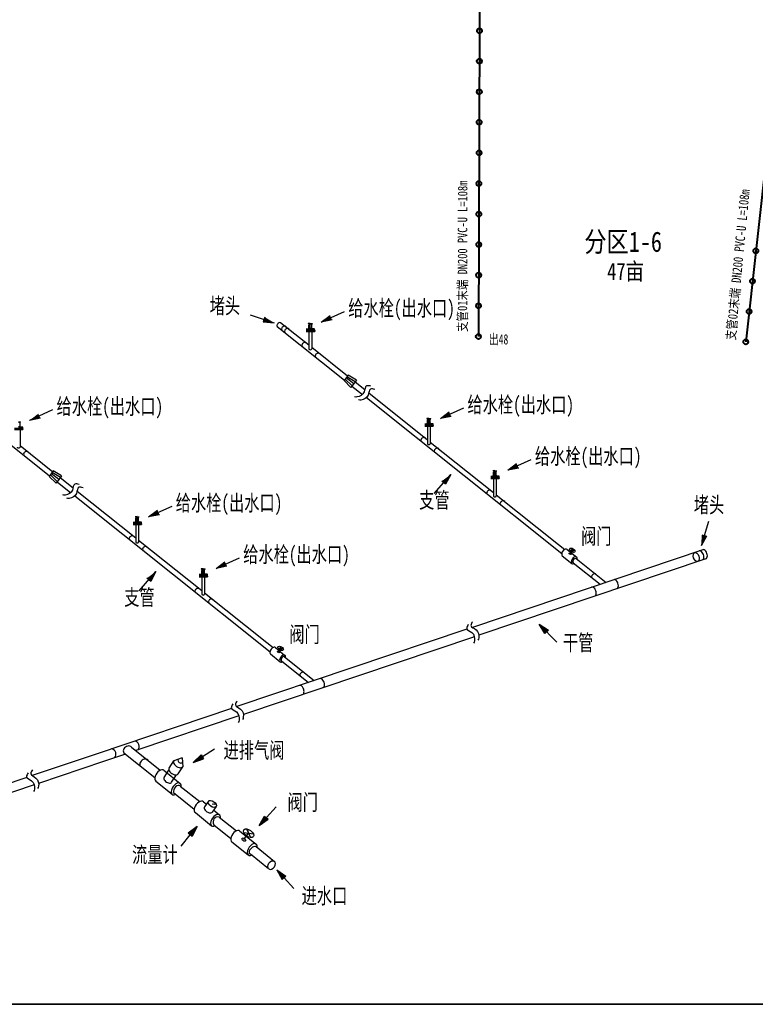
# Model space of a CAD drawing. Extents: x 464172 to 473094, y 3847158 to 3855433.
# Tile 28 of 98: x 467654 to 468023, y 3848358 to 3848851. Entities that reach past the tile are written whole.
import ezdxf

# ---------------------------------------------------------------- set-up
doc = ezdxf.new("R2010")
doc.units = 0
doc.layers.get('0').update_dxf_attribs({"linetype": 'CONTINUOUS'})
doc.layers.add('出水口', color=3, linetype='CONTINUOUS', lineweight=30)
doc.layers.add('支管', color=3, linetype='CONTINUOUS', lineweight=30)
doc.styles.add('GB', font='FangSong_GB2312.ttf', dxfattribs={"width": 0.8})
doc.styles.get("Standard").update_dxf_attribs({"font": 'rs.shx', "bigfont": 'hztxt.shx'})

# ---------------------------------------------------------------- blocks, each defined once
blk = doc.blocks.new('2')
at = {"layer": '出水口', "color": 7, "lineweight": 40}
for centre in [(-608.75, -232.36), (-608.81, -250.36), (-608.87, -268.36), (-608.93, -286.4), (-608.99, -304.4), (-609.09, -322.54), (-609.15, -340.54), (-609.21, -358.54), (-435.5, -362.25), (-609.27, -376.58), (-437.6, -380.12), (-609.33, -394.58), (-439.71, -398), (-609.43, -412.72), (-441.81, -415.88)]:
    blk.add_circle(centre, 1.5, dxfattribs=at)
at = {"layer": '支管', "color": 7, "lineweight": 40, "flags": 128}
for points in [[(-311.49, 449.86), (-334.44, 317.29), (-351.32, 318.44), (-427.7, -125.81), (-407.73, -126.23), (-441.81, -415.88)], [(-606.4, 444.09), (-609.43, -412.72)]]:
    blk.add_lwpolyline(points, dxfattribs=at)
at = {"color": 7, "lineweight": 40, "char_height": 6, "width": 108.7849, "attachment_point": 1}
for s, insert, rotation in [('{\\fFangSong_GB2312|b0|i0|c134|p49;\\W0.8;支管01末端 DN200 PVC-U L=108m}', (-622.49, -409.99), 89.89835), ('{\\fFangSong_GB2312|b0|i0|c134|p49;\\W0.8;支管02末端 DN200 PVC-U L=108m}', (-454.34, -414.53), 84.17973)]:
    blk.add_mtext(s, dxfattribs=dict(at, insert=insert, rotation=rotation))
at = {"color": 7, "linetype": 'Continuous', "lineweight": 50, "attachment_point": 1}
for s, insert, char_height in [('{\\fSimSun|b0|i0|c134|p2;\\W0.8;分区1-6}', (-542.98, -350.83), 12), ('{\\fSimSun|b0|i0|c134|p2;\\W0.8;47亩}', (-528.71, -369.32), 10)]:
    blk.add_mtext(s, dxfattribs=dict(at, insert=insert, char_height=char_height))
at = {"color": 7, "lineweight": 40, "insert": (-602.82, -411.4), "char_height": 6, "width": 34.7286, "attachment_point": 1}
blk.add_mtext('{\\fSimHei|b0|i0|c134|p2;\\W0.7;出48}', dxfattribs=at)
blk = doc.blocks.new('3212')
for points in [[(211.56, 183.39), (206.8, 186.25), (206.03, 183.91)], [(235.06, 183.75), (239.5, 187.1), (240.51, 184.86)], [(294.84, 135.37), (299.28, 138.72), (300.29, 136.47)], [(88.75, 134.51), (93.19, 137.85), (94.2, 135.61)], [(328.67, 109.51), (333.11, 112.86), (334.12, 110.62)], [(300.11, 107.39), (297.48, 102.49), (295.62, 104.11)], [(148.53, 86.12), (152.97, 89.47), (153.98, 87.22)], [(425.59, 71.65), (426.02, 77.19), (428.37, 76.47)], [(182.36, 60.26), (186.8, 63.61), (187.81, 61.37)], [(152.19, 58.7), (149.56, 53.8), (147.7, 55.42)], [(344.44, 32.39), (349.09, 29.35), (347.32, 27.64)], [(170.86, -37.06), (174.8, -33.14), (176.11, -35.23)], [(181.27, -57.73), (181.99, -57.92), (181.43, -58.05)], [(203.93, -68.68), (206.69, -63.85), (208.5, -65.51)], [(172.78, -69.08), (170.33, -74.07), (168.42, -72.52)], [(212.75, -90.88), (217.35, -94), (215.55, -95.68)]]:
    blk.add_hatch(color=256).paths.add_polyline_path(points)
for p, q in [((246.66, 188.98), (235.06, 183.75)), ((199.48, 187.36), (211.56, 183.39)), ((206.8, 186.25), (206.03, 183.91)), ((206.03, 183.91), (211.56, 183.39)), ((229.59, 183.07), (228.6, 183.03)), ((229.59, 182.86), (228.61, 182.9)), ((229.35, 182.76), (229.59, 182.76)), ((229.59, 179.11), (229.59, 183.07)), ((229.59, 183.07), (230.59, 183.03)), ((229.59, 182.86), (230.58, 182.9)), ((229.84, 182.76), (229.59, 182.76)), ((235.06, 183.75), (239.5, 187.1)), ((240.51, 184.86), (235.06, 183.75)), ((227.59, 180.33), (228.73, 180.33)), ((227.59, 180.24), (228.73, 180.24)), ((227.59, 180.05), (228.73, 180.05)), ((227.59, 179.95), (228.73, 179.95)), ((227.59, 179.85), (231.81, 179.85)), ((227.59, 179.49), (231.81, 179.49)), ((227.59, 179.49), (231.81, 179.49)), ((227.59, 179.13), (231.81, 179.13)), ((227.98, 179.49), (227.98, 179.85)), ((227.98, 179.49), (227.98, 179.13)), ((228.77, 180.49), (228.7, 180.33)), ((228.77, 179.85), (228.72, 179.95)), ((228.73, 180.64), (228.87, 180.85)), ((228.73, 180.49), (228.73, 180.64)), ((228.73, 180.49), (229.59, 180.49)), ((228.73, 179.95), (228.73, 180.33)), ((228.73, 180.14), (229.59, 180.14)), ((228.87, 180.85), (228.87, 182.28)), ((228.87, 179.12), (228.87, 170.33)), ((228.87, 179.11), (230.32, 179.11)), ((230.46, 180.49), (229.59, 180.49)), ((230.46, 180.14), (229.59, 180.14)), ((230.32, 180.85), (230.32, 182.28)), ((230.46, 180.64), (230.32, 180.85)), ((230.32, 179.11), (230.32, 170.32)), ((230.41, 180.49), (230.49, 180.33)), ((230.42, 179.85), (230.47, 179.95)), ((230.46, 180.49), (230.46, 180.64)), ((230.46, 179.95), (230.46, 180.33)), ((231.6, 180.33), (230.46, 180.33)), ((231.6, 180.24), (230.46, 180.24)), ((231.6, 180.05), (230.46, 180.05)), ((231.6, 179.95), (230.46, 179.95)), ((231.42, 179.49), (231.42, 179.85)), ((231.42, 179.49), (231.42, 179.13)), ((231.81, 179.49), (231.81, 179.85)), ((231.81, 179.49), (231.81, 179.13)), ((100.35, 139.73), (88.75, 134.51)), ((306.44, 140.59), (294.84, 135.37)), ((294.84, 135.37), (299.28, 138.72)), ((83.28, 133.82), (84.28, 133.78)), ((83.28, 133.61), (84.27, 133.65)), ((94.2, 135.61), (88.75, 134.51)), ((289.08, 135.5), (288.08, 135.46)), ((289.08, 135.29), (288.09, 135.33)), ((288.35, 133.28), (288.35, 134.72)), ((288.83, 135.2), (289.08, 135.2)), ((289.08, 131.54), (289.08, 135.5)), ((289.08, 135.5), (290.07, 135.46)), ((289.08, 135.29), (290.06, 135.33)), ((289.32, 135.2), (289.08, 135.2)), ((289.8, 133.28), (289.8, 134.72)), ((300.29, 136.47), (294.84, 135.37)), ((81.28, 130.61), (85.5, 130.61)), ((81.28, 130.24), (85.5, 130.24)), ((81.28, 130.24), (85.5, 130.24)), ((81.28, 129.88), (85.5, 129.88)), ((82.56, 129.86), (84.01, 129.86)), ((84.15, 131.24), (83.28, 131.24)), ((84.15, 130.89), (83.28, 130.89)), ((84.01, 131.6), (84.01, 133.03)), ((84.15, 131.39), (84.01, 131.6)), ((84.01, 129.86), (84.01, 121.07)), ((84.1, 131.24), (84.18, 131.08)), ((84.11, 130.61), (84.16, 130.7)), ((84.15, 131.24), (84.15, 131.39)), ((84.15, 130.7), (84.15, 131.08)), ((85.29, 131.08), (84.15, 131.08)), ((85.29, 130.99), (84.15, 130.99)), ((85.29, 130.8), (84.15, 130.8)), ((85.29, 130.7), (84.15, 130.7)), ((85.11, 130.24), (85.11, 130.61)), ((85.11, 130.24), (85.11, 129.88)), ((85.5, 130.24), (85.5, 130.61)), ((85.5, 130.24), (85.5, 129.88)), ((287.07, 132.77), (288.21, 132.77)), ((287.07, 132.67), (288.21, 132.67)), ((287.07, 132.48), (288.21, 132.48)), ((287.07, 132.38), (288.21, 132.38)), ((287.07, 132.29), (291.29, 132.29)), ((287.07, 131.92), (291.29, 131.92)), ((287.07, 131.92), (291.29, 131.92)), ((287.07, 131.56), (291.29, 131.56)), ((287.46, 131.92), (287.46, 132.29)), ((287.46, 131.92), (287.46, 131.56)), ((288.26, 132.92), (288.18, 132.77)), ((288.25, 132.29), (288.2, 132.38)), ((288.21, 133.08), (288.35, 133.28)), ((288.21, 132.92), (288.21, 133.08)), ((288.21, 132.92), (289.08, 132.92)), ((288.21, 132.38), (288.21, 132.77)), ((288.21, 132.57), (289.08, 132.57)), ((288.35, 131.55), (288.35, 122.76)), ((288.35, 131.54), (289.8, 131.54)), ((289.94, 132.92), (289.08, 132.92)), ((289.94, 132.57), (289.08, 132.57)), ((289.94, 133.08), (289.8, 133.28)), ((289.8, 131.54), (289.8, 122.75)), ((289.9, 132.92), (289.97, 132.77)), ((289.9, 132.29), (289.95, 132.38)), ((289.94, 132.92), (289.94, 133.08)), ((289.94, 132.38), (289.94, 132.77)), ((291.08, 132.77), (289.94, 132.77)), ((291.08, 132.67), (289.94, 132.67)), ((291.08, 132.48), (289.94, 132.48)), ((291.08, 132.38), (289.94, 132.38)), ((290.91, 131.92), (290.91, 132.29)), ((290.91, 131.92), (290.91, 131.56)), ((291.29, 131.92), (291.29, 132.29)), ((291.29, 131.92), (291.29, 131.56)), ((340.27, 114.74), (328.67, 109.51)), ((322.16, 109.31), (321.17, 109.27)), ((322.16, 109.1), (321.17, 109.14)), ((321.92, 109), (322.16, 109)), ((322.16, 105.35), (322.16, 109.31)), ((322.16, 109.31), (323.15, 109.27)), ((322.16, 109.1), (323.15, 109.14)), ((322.4, 109), (322.16, 109)), ((328.67, 109.51), (333.11, 112.86)), ((334.12, 110.62), (328.67, 109.51)), ((291.75, 97.8), (300.11, 107.39)), ((297.48, 102.49), (295.62, 104.11)), ((300.11, 107.39), (297.48, 102.49)), ((320.16, 106.57), (321.3, 106.57)), ((320.16, 106.48), (321.3, 106.48)), ((320.16, 106.29), (321.3, 106.29)), ((320.16, 106.19), (321.3, 106.19)), ((320.16, 106.09), (324.37, 106.09)), ((320.16, 105.73), (324.37, 105.73)), ((320.16, 105.73), (324.37, 105.73)), ((320.16, 105.37), (324.37, 105.37)), ((320.54, 105.73), (320.54, 106.09)), ((320.54, 105.73), (320.54, 105.37)), ((321.34, 106.73), (321.26, 106.57)), ((321.33, 106.09), (321.29, 106.19)), ((321.3, 106.88), (321.44, 107.09)), ((321.3, 106.73), (321.3, 106.88)), ((321.3, 106.73), (322.16, 106.73)), ((321.3, 106.19), (321.3, 106.57)), ((321.3, 106.38), (322.16, 106.38)), ((321.43, 105.36), (321.43, 96.57)), ((321.43, 105.35), (322.89, 105.35)), ((321.44, 107.09), (321.44, 108.52)), ((323.02, 106.73), (322.16, 106.73)), ((323.02, 106.38), (322.16, 106.38)), ((322.88, 107.09), (322.88, 108.52)), ((323.02, 106.88), (322.88, 107.09)), ((322.89, 105.35), (322.89, 96.56)), ((322.98, 106.73), (323.06, 106.57)), ((322.99, 106.09), (323.03, 106.19)), ((323.02, 106.73), (323.02, 106.88)), ((323.02, 106.19), (323.02, 106.57)), ((324.16, 106.57), (323.02, 106.57)), ((324.16, 106.48), (323.02, 106.48)), ((324.16, 106.29), (323.02, 106.29)), ((324.16, 106.19), (323.02, 106.19)), ((323.99, 105.73), (323.99, 106.09)), ((323.99, 105.73), (323.99, 105.37)), ((324.37, 105.73), (324.37, 106.09)), ((324.37, 105.73), (324.37, 105.37)), ((160.13, 91.35), (148.53, 86.12)), ((148.53, 86.12), (152.97, 89.47)), ((142.77, 86.25), (141.77, 86.21)), ((142.77, 86.04), (141.78, 86.08)), ((141.9, 83.83), (142.04, 84.03)), ((142.04, 84.03), (142.04, 85.47)), ((142.52, 85.95), (142.77, 85.95)), ((142.77, 82.29), (142.77, 86.25)), ((142.77, 86.25), (143.76, 86.21)), ((142.77, 86.04), (143.75, 86.08)), ((143.01, 85.95), (142.77, 85.95)), ((143.49, 84.03), (143.49, 85.47)), ((143.63, 83.83), (143.49, 84.03)), ((153.98, 87.22), (148.53, 86.12)), ((140.76, 83.52), (141.9, 83.52)), ((140.76, 83.42), (141.9, 83.42)), ((140.76, 83.23), (141.9, 83.23)), ((140.76, 83.13), (141.9, 83.13)), ((140.76, 83.04), (144.98, 83.04)), ((140.76, 82.67), (144.98, 82.67)), ((140.76, 82.67), (144.98, 82.67)), ((140.76, 82.31), (144.98, 82.31)), ((141.15, 82.67), (141.15, 83.04)), ((141.15, 82.67), (141.15, 82.31)), ((141.95, 83.67), (141.87, 83.52)), ((141.94, 83.04), (141.89, 83.13)), ((141.9, 83.67), (141.9, 83.83)), ((141.9, 83.67), (142.77, 83.67)), ((141.9, 83.13), (141.9, 83.52)), ((141.9, 83.33), (142.77, 83.33)), ((142.04, 82.3), (142.04, 73.51)), ((142.04, 82.29), (143.49, 82.29)), ((143.63, 83.67), (142.77, 83.67)), ((143.63, 83.33), (142.77, 83.33)), ((143.49, 82.29), (143.49, 73.5)), ((143.59, 83.67), (143.66, 83.52)), ((143.59, 83.04), (143.64, 83.13)), ((143.63, 83.67), (143.63, 83.83)), ((143.63, 83.13), (143.63, 83.52)), ((144.77, 83.52), (143.63, 83.52)), ((144.77, 83.42), (143.63, 83.42)), ((144.77, 83.23), (143.63, 83.23)), ((144.77, 83.13), (143.63, 83.13)), ((144.6, 82.67), (144.6, 83.04)), ((144.6, 82.67), (144.6, 82.31)), ((144.98, 82.67), (144.98, 83.04)), ((144.98, 82.67), (144.98, 82.31)), ((429.34, 83.8), (425.59, 71.65)), ((428.37, 76.47), (425.59, 71.65)), ((426.02, 77.19), (428.37, 76.47)), ((358.4, 69.85), (363.22, 65.95)), ((359.78, 69.43), (362.28, 69.41)), ((359.78, 69.43), (362.28, 69.41)), ((359.98, 67.63), (361.03, 69.42)), ((359.98, 67.63), (361.03, 69.42)), ((360.42, 70.51), (361.64, 68.33)), ((360.42, 70.51), (361.64, 68.33)), ((193.96, 65.49), (182.36, 60.26)), ((356.02, 66.63), (360.83, 62.73)), ((175.85, 60.06), (174.86, 60.02)), ((175.85, 59.85), (174.86, 59.89)), ((175.13, 57.84), (175.13, 59.27)), ((175.61, 59.75), (175.85, 59.75)), ((175.85, 56.1), (175.85, 60.06)), ((175.85, 60.06), (176.84, 60.02)), ((175.85, 59.85), (176.84, 59.89)), ((176.09, 59.75), (175.85, 59.75)), ((176.57, 57.84), (176.57, 59.27)), ((182.36, 60.26), (186.8, 63.61)), ((187.81, 61.37), (182.36, 60.26)), ((143.83, 49.11), (152.19, 58.7)), ((149.56, 53.8), (147.7, 55.42)), ((152.19, 58.7), (149.56, 53.8)), ((173.85, 57.32), (174.99, 57.32)), ((173.85, 57.23), (174.99, 57.23)), ((173.85, 57.04), (174.99, 57.04)), ((173.85, 56.94), (174.99, 56.94)), ((173.85, 56.85), (178.06, 56.85)), ((173.85, 56.48), (178.06, 56.48)), ((173.85, 56.48), (178.06, 56.48)), ((173.85, 56.12), (178.06, 56.12)), ((174.23, 56.48), (174.23, 56.85)), ((174.23, 56.48), (174.23, 56.12)), ((175.03, 57.48), (174.95, 57.32)), ((175.02, 56.85), (174.98, 56.94)), ((174.99, 57.63), (175.13, 57.84)), ((174.99, 57.48), (174.99, 57.63)), ((174.99, 57.48), (175.85, 57.48)), ((174.99, 56.94), (174.99, 57.32)), ((174.99, 57.13), (175.85, 57.13)), ((175.12, 56.11), (175.12, 47.32)), ((175.12, 56.1), (176.58, 56.1)), ((176.71, 57.48), (175.85, 57.48)), ((176.71, 57.13), (175.85, 57.13)), ((176.71, 57.63), (176.57, 57.84)), ((176.58, 56.1), (176.58, 47.31)), ((176.67, 57.48), (176.75, 57.32)), ((176.68, 56.85), (176.72, 56.94)), ((176.71, 57.48), (176.71, 57.63)), ((176.71, 56.94), (176.71, 57.32)), ((177.85, 57.32), (176.71, 57.32)), ((177.85, 57.23), (176.71, 57.23)), ((177.85, 57.04), (176.71, 57.04)), ((177.85, 56.94), (176.71, 56.94)), ((177.68, 56.48), (177.68, 56.85)), ((177.68, 56.48), (177.68, 56.12)), ((178.06, 56.48), (178.06, 56.85)), ((178.06, 56.48), (178.06, 56.12)), ((353.28, 23.24), (344.44, 32.39)), ((347.32, 27.64), (344.44, 32.39)), ((344.44, 32.39), (349.09, 29.35)), ((349.09, 29.35), (347.32, 27.64)), ((212.09, 20.6), (216.91, 16.7)), ((213.47, 20.18), (215.97, 20.16)), ((213.47, 20.18), (215.97, 20.16)), ((213.67, 18.38), (214.72, 20.17)), ((213.67, 18.39), (214.72, 20.17)), ((214.11, 21.26), (215.33, 19.08)), ((214.11, 21.26), (215.33, 19.08)), ((209.71, 17.38), (214.52, 13.48)), ((170.86, -37.06), (174.8, -33.14)), ((174.8, -33.14), (176.11, -35.23)), ((181.64, -30.3), (175.46, -34.18)), ((158.82, -39.87), (161.16, -36.26)), ((165.33, -34.73), (161.16, -36.26)), ((163.29, -42.77), (165.63, -39.17)), ((165.33, -34.73), (165.63, -39.17)), ((170.86, -37.06), (176.11, -35.23)), ((156.2, -40.92), (164.35, -47.52)), ((156.33, -44.55), (158.73, -40.85)), ((160.02, -46.96), (162.43, -43.25)), ((152.18, -46.36), (160.32, -52.96)), ((175.98, -56.71), (177.47, -57.92)), ((178.49, -56.45), (176.57, -59.22)), ((180.43, -57.8), (181.34, -57.87)), ((182.38, -59.14), (180.45, -61.91)), ((181.43, -58.05), (181.27, -57.73)), ((181.27, -57.73), (181.99, -57.92)), ((181.99, -57.92), (181.43, -58.05)), ((171.96, -62.15), (180.1, -68.74)), ((181.15, -60.9), (184.12, -63.31)), ((203.93, -68.68), (206.69, -63.85)), ((206.69, -63.85), (208.5, -65.51)), ((212.54, -59.3), (207.6, -64.68)), ((172.78, -69.08), (168.42, -72.52)), ((172.78, -69.08), (170.33, -74.07)), ((203.93, -68.68), (208.5, -65.51)), ((164.79, -78.97), (169.37, -73.3)), ((170.33, -74.07), (168.42, -72.52)), ((194.33, -71.37), (202.48, -77.96)), ((196.25, -72.2), (201.04, -72.76)), ((196.25, -72.2), (201.05, -72.76)), ((196.25, -75.69), (198.65, -72.48)), ((196.25, -75.69), (198.65, -72.48)), ((197.69, -70.26), (199.6, -74.69)), ((197.7, -70.26), (199.61, -74.69)), ((190.32, -76.81), (198.45, -83.4)), ((212.75, -90.88), (215.55, -95.68)), ((212.75, -90.88), (217.35, -94)), ((217.35, -94), (215.55, -95.68)), ((221.43, -100.18), (216.45, -94.84))]:
    blk.add_line(p, q)
for points in [[(214.9, 183.45), (228.87, 172.3)], [(213.03, 181.6), (246.72, 154.7)], [(230.32, 171.14), (248.29, 156.79)], [(248.59, 157.18), (246.54, 154.45)], [(249.99, 151.06), (246.54, 154.45)], [(250.54, 151.79), (247.1, 155.21)], [(251.36, 152.88), (247.56, 155.82)], [(252.11, 153.88), (247.99, 156.39)], [(252.73, 154.7), (248.59, 157.18)], [(252.73, 154.7), (249.99, 151.06)], [(252.05, 153.79), (256.9, 149.92)], [(250.48, 151.71), (255.73, 147.51)], [(258.91, 148.32), (288.35, 124.82)], [(257.74, 145.91), (355.71, 67.7)], [(66.72, 132.35), (98.85, 106.7)], [(289.8, 123.65), (321.43, 98.4)], [(84.01, 121.89), (100.42, 108.79)], [(100.71, 109.18), (98.66, 106.45)], [(104.85, 106.7), (100.71, 109.18)], [(102.12, 103.06), (98.66, 106.45)], [(102.67, 103.79), (99.23, 107.21)], [(103.49, 104.88), (99.69, 107.82)], [(104.24, 105.88), (100.12, 108.39)], [(104.85, 106.7), (102.12, 103.06)], [(102.6, 103.71), (109.42, 98.26)], [(104.17, 105.79), (110.59, 100.67)], [(112.6, 99.07), (142.04, 75.57)], [(111.43, 96.66), (209.4, 18.45)], [(322.89, 97.24), (354.09, 72.33)], [(143.49, 74.4), (175.12, 49.16)], [(426.52, 69.66), (310.88, 30.73)], [(354.09, 72.33), (357.22, 69.84)], [(428.03, 65.16), (314.14, 26.82)], [(362.99, 65.22), (377.93, 53.3)], [(361.44, 63.13), (374.98, 52.31)], [(176.58, 47.99), (207.78, 23.08)], [(308.2, 29.83), (192.76, -9.03)], [(311.9, 26.06), (196.05, -12.93)], [(207.78, 23.08), (210.91, 20.59)], [(216.68, 15.97), (231.62, 4.05)], [(215.13, 13.88), (228.67, 3.06)], [(190.1, -9.92), (122.68, -32.62)], [(193.81, -13.69), (142.13, -31.08)], [(139.94, -29.32), (154.38, -40.86)], [(122.68, -32.62), (90.07, -43.59)], [(136.91, -32.84), (125.94, -36.53)], [(136.05, -32.15), (151.65, -44.6)], [(125.94, -36.53), (93.36, -47.5)], [(87.41, -44.49), (27.33, -64.71)], [(91.11, -48.25), (30.69, -68.59)], [(164.34, -48.81), (174.16, -56.65)], [(161.02, -52.08), (171.42, -60.39)], [(181.25, -68.2), (189.78, -75.05)], [(183.95, -64.46), (192.52, -71.3)], [(199.62, -82.9), (208.66, -90.11)], [(202.43, -79.22), (211.67, -86.59)]]:
    blk.add_lwpolyline(points)
for centre in [(228.54, 180.14), (230.65, 180.14), (84.34, 130.89), (288.02, 132.57), (290.13, 132.57), (321.11, 106.38), (323.21, 106.38), (141.71, 83.33), (143.82, 83.33), (174.8, 57.13), (176.9, 57.13)]:
    blk.add_circle(centre, 0.0827)
for centre, radius, start, end in [((228.63, 182.97), 0.068, 112.2674, 253.9746), ((229.35, 182.28), 0.479, 90, 180), ((229.84, 182.28), 0.479, 0, 90), ((230.56, 182.97), 0.068, 286.0254, 67.7326), ((231.6, 180.14), 0.192, 270, 90), ((231.6, 180.14), 0.0958, 270, 90), ((83.53, 133.03), 0.479, 0, 90), ((84.25, 133.72), 0.068, 286.0254, 67.7326), ((288.11, 135.4), 0.068, 112.2674, 253.9746), ((288.83, 134.72), 0.479, 90, 180), ((289.32, 134.72), 0.479, 0, 90), ((290.04, 135.4), 0.068, 286.0254, 67.7326), ((85.29, 130.89), 0.192, 270, 90), ((85.29, 130.89), 0.0958, 270, 90), ((291.08, 132.57), 0.192, 270, 90), ((291.08, 132.57), 0.0958, 270, 90), ((321.19, 109.21), 0.068, 112.2674, 253.9746), ((321.92, 108.52), 0.479, 90, 180), ((322.4, 108.52), 0.479, 0, 90), ((323.13, 109.21), 0.068, 286.0254, 67.7326), ((324.16, 106.38), 0.192, 270, 90), ((324.16, 106.38), 0.0958, 270, 90), ((141.8, 86.15), 0.068, 112.2674, 253.9746), ((142.52, 85.47), 0.479, 90, 180), ((143.01, 85.47), 0.479, 0, 90), ((143.73, 86.15), 0.068, 286.0254, 67.7326), ((144.77, 83.33), 0.192, 270, 90), ((144.77, 83.33), 0.0958, 270, 90), ((174.88, 59.96), 0.068, 112.2674, 253.9746), ((175.61, 59.27), 0.479, 90, 180), ((176.09, 59.27), 0.479, 0, 90), ((176.82, 59.96), 0.068, 286.0254, 67.7326), ((177.85, 57.13), 0.192, 270, 90), ((177.85, 57.13), 0.0958, 270, 90)]:
    blk.add_arc(centre, radius, start, end)
for centre, major_axis, ratio, start_param, end_param in [((214.13, 182.39), (1.09, 0.8), 0.750997, 0, 3.141593), ((216.38, 180.6), (1.09, 0.8), 0.750997, 0, 3.141593), ((217.87, 179.41), (1.09, 0.8), 0.750997, 0, 3.141593), ((226.58, 172.45), (1.09, 0.8), 0.750997, 0, 3.141593), ((229.59, 170.33), (-0.732, 0), 0.563581, 6.174869, 9.513451), ((233.31, 167.08), (1.09, 0.8), 0.750997, 0, 3.141593), ((286.29, 124.79), (1.09, 0.8), 0.750997, 0, 3.141593), ((83.28, 121.08), (-0.732, 0), 0.563581, 6.174869, 9.513451), ((87, 117.83), (1.09, 0.8), 0.750997, 0, 3.141593), ((289.08, 122.77), (-0.732, 0), 0.563581, 6.174869, 9.513451), ((293.02, 119.42), (1.09, 0.8), 0.750997, 0, 3.141593), ((319.31, 98.43), (1.09, 0.8), 0.750997, 0, 3.141593), ((322.16, 96.57), (-0.732, 0), 0.563581, 6.174869, 9.513451), ((326.04, 93.06), (1.09, 0.8), 0.750997, 0, 3.141593), ((139.98, 75.54), (1.09, 0.8), 0.750997, 0, 3.141593), ((142.77, 73.52), (-0.732, 0), 0.563581, 6.174869, 9.513451), ((146.71, 70.17), (1.09, 0.8), 0.750997, 0, 3.141593), ((357.18, 68.26), (-1.16, -1.63), 0.57735, 3.069409, 6.283185), ((425.5, 66.81), (-0.76, 2.25), 0.572867, 3.117355, 6.307423), ((427.28, 67.41), (-0.76, 2.25), 0.572867, 3.117355, 6.307423), ((362.03, 64.34), (-1.16, -1.63), 0.57735, 2.244028, 7.104142), ((362.23, 64.16), (-0.75, -1.06), 0.59438, 2.913552, 6.494296), ((371.95, 56.4), (1.09, 0.8), 0.750997, 0, 3.141593), ((382.64, 52.38), (-0.76, 2.25), 0.572867, 3.117355, 6.307423), ((173, 49.18), (1.09, 0.8), 0.750997, 0, 3.141593), ((371.52, 48.64), (-0.76, 2.25), 0.572867, 3.117355, 6.307423), ((175.85, 47.32), (-0.732, 0), 0.563581, 6.174869, 9.513451), ((179.73, 43.81), (1.09, 0.8), 0.750997, 0, 3.141593), ((210.87, 19.02), (-1.16, -1.63), 0.57735, 3.069409, 6.283185), ((215.72, 15.09), (-1.16, -1.63), 0.57735, 2.244028, 7.104142), ((215.92, 14.91), (-0.75, -1.06), 0.59438, 2.913552, 6.494296), ((225.64, 7.15), (1.09, 0.8), 0.750997, 0, 3.141593), ((235.21, 2.76), (-0.76, 2.25), 0.572867, 3.117355, 6.307423), ((225, -0.68), (-0.76, 2.25), 0.572867, 3.117355, 6.307423), ((137.99, -30.74), (1.94, 1.41), 0.750997, 0, 3.141593), ((141.14, -28.92), (1.89, 1.89), 1, 4.73468, 6.924857), ((129.48, -32.84), (1.89, 1.89), 1, 4.734685, 6.924853), ((146.27, -37.34), (1.94, 1.41), 0.750997, 0, 3.141593), ((163.4, -37.71), (-2.23, 1.45), 0.57735, 0, 3.141593), ((164.29, -36.35), (-1.12, 0.73), 0.57735, 5.79581, 9.936561), ((154.14, -43.6), (-1.96, -2.76), 0.57735, 3.069409, 6.283185), ((161.05, -41.32), (-2.23, 1.45), 0.57735, 0, 3.141593), ((158.17, -45.76), (-1.85, 1.2), 0.57735, 0, 3.178584), ((162.33, -50.24), (-1.96, -2.76), 0.57735, 2.315534, 7.087307), ((162.78, -50.63), (-1.4, -1.98), 0.59438, 2.988734, 5.853789), ((173.92, -59.39), (-1.96, -2.76), 0.57735, 3.069409, 6.283185), ((178.51, -60.56), (-1.94, 1.35), 0.57735, 0, 3.141593), ((182.11, -66.03), (-1.96, -2.76), 0.57735, 2.315534, 7.104142), ((183.38, -66.99), (-1.35, 2.38), 0.895009, -0.797245, 1.600233), ((192.27, -74.05), (-1.96, -2.76), 0.57735, 3.069409, 6.283185), ((200.47, -80.68), (1.96, 2.76), 0.576306, -0.837127, 3.965196), ((200.82, -80.99), (1.74, 1.67), 0.537018, 0.02121, 3.574599), ((210.19, -88.44), (1.34, 1.96), 0.707107, 3.141593, 6.283185)]:
    blk.add_ellipse(centre, major_axis=major_axis, ratio=ratio, start_param=start_param, end_param=end_param)
for centre, major_axis, ratio in [((361.03, 69.42), (-1.32, 0.78), 0.57735), ((361.03, 69.42), (-1.32, 0.78), 0.57735), ((359.98, 67.63), (-0.491, 0.29), 0.57735), ((359.98, 67.63), (-0.491, 0.29), 0.57735), ((423.18, 66.03), (-0.76, 2.25), 0.572867), ((214.72, 20.17), (-1.32, 0.78), 0.57735), ((214.72, 20.17), (-1.32, 0.78), 0.57735), ((213.67, 18.38), (-0.491, 0.29), 0.57735), ((213.67, 18.39), (-0.491, 0.29), 0.57735), ((180.44, -57.79), (-1.94, 1.35), 0.57735), ((180.43, -57.8), (-1.94, 1.35), 0.57735), ((198.65, -72.48), (-2.37, 1.76), 0.57735), ((198.65, -72.48), (-2.37, 1.76), 0.57735), ((196.25, -75.69), (-0.885, 0.659), 0.57735), ((196.25, -75.69), (-0.885, 0.659), 0.57735)]:
    blk.add_ellipse(centre, major_axis=major_axis, ratio=ratio)
at = {"extrusion": (0, 0, -1)}
blk.add_ellipse((210.19, -88.44), major_axis=(1.34, 1.96), ratio=0.707107, start_param=3.141593, end_param=6.283185, dxfattribs=at)
for points, start_tangent, end_tangent in [([(259.91, 151.6), (257.85, 151.81), (256.56, 148.75), (253.02, 146.24), (251.77, 146.37)], (-0.956128, 0.292951), (-0.862633, 0.50583)), ([(261.91, 150), (259.86, 150.2), (258.57, 147.15), (255.02, 144.64), (253.78, 144.77)], (-0.956128, 0.292951), (-0.862633, 0.50583)), ([(113.6, 102.35), (111.54, 102.56), (110.25, 99.5), (106.71, 96.99), (105.46, 97.12)], (-0.956128, 0.292951), (-0.862633, 0.50583)), ([(115.6, 100.75), (113.55, 100.96), (112.26, 97.9), (108.71, 95.39), (107.47, 95.52)], (-0.956128, 0.292951), (-0.862633, 0.50583)), ([(308.86, 32.13), (308.06, 30.23), (310.61, 28.1), (311.98, 23.98), (311.49, 22.82)], (-0.558751, -0.829336), (-0.735165, -0.677888)), ([(310.98, 33.58), (310.18, 31.68), (312.73, 29.56), (314.1, 25.43), (313.61, 24.28)], (-0.558751, -0.829336), (-0.735165, -0.677888)), ([(190.78, -7.65), (189.98, -9.56), (192.53, -11.68), (193.9, -15.81), (193.41, -16.96)], (-0.558751, -0.829336), (-0.735165, -0.677888)), ([(192.9, -6.2), (192.1, -8.1), (194.65, -10.23), (196.01, -14.35), (195.53, -15.51)], (-0.558751, -0.829336), (-0.735165, -0.677888)), ([(88.09, -42.22), (87.29, -44.12), (89.84, -46.25), (91.2, -50.37), (90.72, -51.53)], (-0.558751, -0.829336), (-0.735165, -0.677888)), ([(90.21, -40.77), (89.41, -42.67), (91.96, -44.8), (93.32, -48.92), (92.84, -50.08)], (-0.558751, -0.829336), (-0.735165, -0.677888))]:
    blk.add_spline(points, degree=3, dxfattribs=dict(start_tangent=start_tangent, end_tangent=end_tangent))
at = {"style": 'GB', "width": 0.7}
for s, p in [('堵头', (179.12, 188.01)), ('给水栓(出水口)', (248.64, 186.8)), ('给水栓(出水口)', (102.33, 137.55)), ('给水栓(出水口)', (308.42, 138.41)), ('给水栓(出水口)', (342.26, 112.56)), ('支管', (284.18, 90.55)), ('给水栓(出水口)', (162.11, 89.16)), ('堵头', (421.96, 88.19)), ('阀门', (365.4, 72.45)), ('给水栓(出水口)', (195.95, 63.31)), ('支管', (136.27, 41.86)), ('阀门', (219.09, 23.2)), ('干管', (356.33, 19.09)), ('进排气阀', (186.09, -34.86)), ('阀门', (218.13, -60.95)), ('流量计', (140.21, -87.18)), ('进水口', (225.25, -107.86))]:
    blk.add_text(s, height=8, dxfattribs=at).set_placement(p)

msp = doc.modelspace()

# ---------------------------------------------------------------- linework, layer by layer
at = {"color": 7, "lineweight": 35}
msp.add_lwpolyline([(467225.52, 3849480.26), (468813.12, 3849480.26), (468813.12, 3848357.6), (467225.52, 3848357.6)], close=True, dxfattribs=at)

# ---------------------------------------------------------------- block references
at = {"color": 1, "linetype": 'Continuous', "lineweight": -3, "xscale": 0.8000000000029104, "yscale": 0.8500000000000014, "zscale": 0.8}
msp.add_blockref('2', (468371.46, 3849043.25), dxfattribs=at)
at = {"color": 1, "linetype": 'Continuous', "lineweight": -3}
msp.add_blockref('3212', (467570, 3848515.86), dxfattribs=at)

doc.saveas('drawing.dxf')
